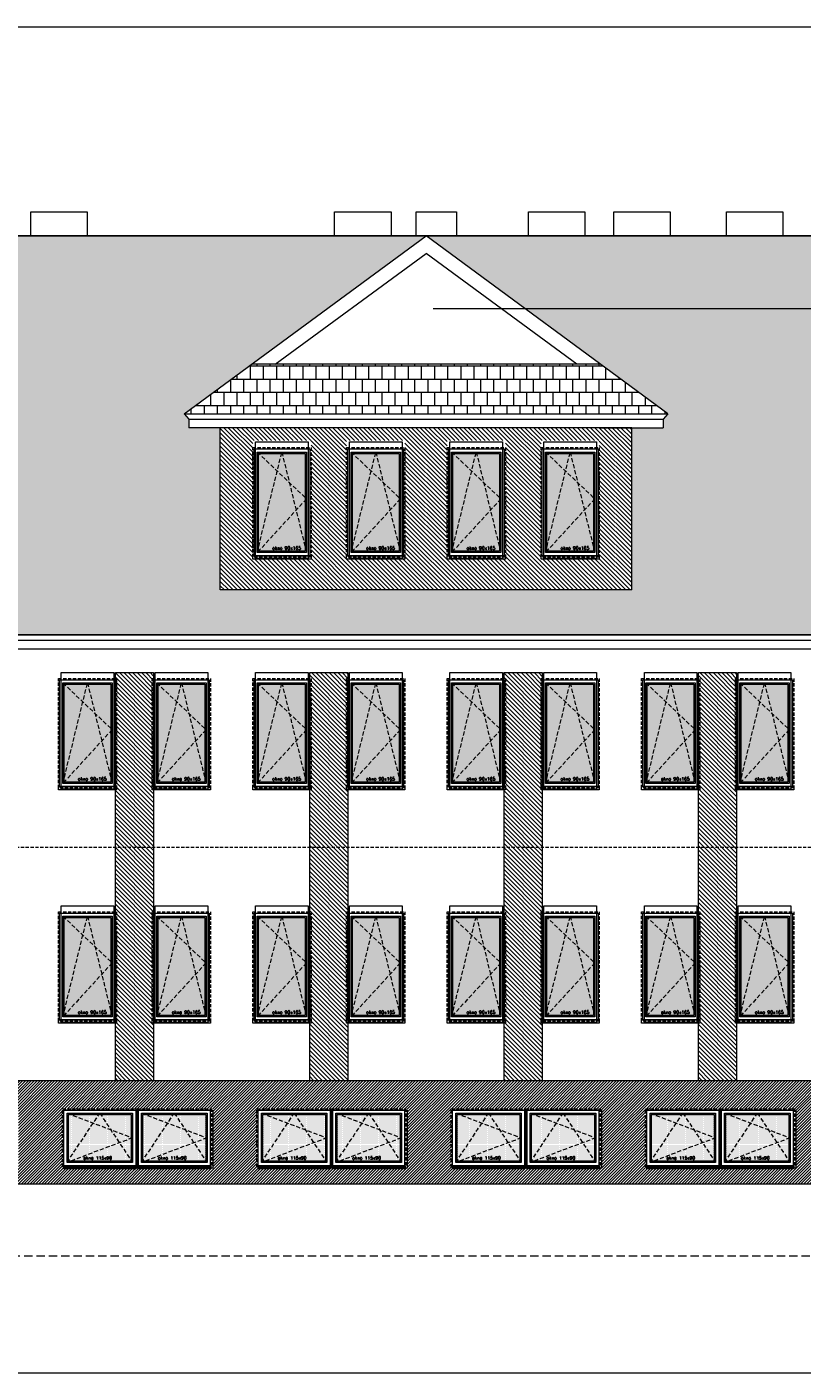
# Model space of a CAD drawing. Header units: millimetres. Extents: x -82287 to 177822, y -399756 to 0.
# Tile 22 of 228: x 58319 to 59516, y -241777 to -239700. Entities that reach past the tile are written whole.
import ezdxf
from ezdxf.enums import TextEntityAlignment as Align

# ---------------------------------------------------------------- set-up
doc = ezdxf.new("R2010")
doc.units = ezdxf.units.MM
doc.header["$MEASUREMENT"] = 0
for name, pattern in [('SUŁOSZOWA - PB 21 03$0$CACHE', [9.525, 6.35, -3.175]), ('SUŁOSZOWA - PB 21 03$0$CARKOVANA', [7.5, 5, -2.5]), ('SUŁOSZOWA - PB 21 03$0$HIDDEN', [9.525, 6.35, -3.175])]:
    doc.linetypes.add(name, pattern=pattern)
doc.layers.add('FL_XREF', color=252, linetype='Continuous')
for name, color, linetype, lineweight in [('SUŁOSZOWA - PB 21 03$0$! opisy okien elewacja', 251, 'Continuous', 0), ('SUŁOSZOWA - PB 21 03$0$!! 0_ Istn-okna', 251, 'Continuous', 0), ('SUŁOSZOWA - PB 21 03$0$!! 0_ Istn-sciany', 251, 'Continuous', 0), ('SUŁOSZOWA - PB 21 03$0$!! 0_ Istn-widok', 251, 'Continuous', 0), ('SUŁOSZOWA - PB 21 03$0$!! 0_ WIDOK ELEWACJA', 251, 'Continuous', 0), ('SUŁOSZOWA - PB 21 03$0$!! 0_Istn-cienka', 251, 'Continuous', 0), ('SUŁOSZOWA - PB 21 03$0$!! 0_Istn-drzwi', 251, 'Continuous', 0), ('SUŁOSZOWA - PB 21 03$0$!! 0_Opis_pom', 251, 'Continuous', 0), ('SUŁOSZOWA - PB 21 03$0$!! 1_ELEWACJA KOLOR', 251, 'Continuous', 0), ('SUŁOSZOWA - PB 21 03$0$!! 1_Hatch dach', 251, 'Continuous', 0), ('SUŁOSZOWA - PB 21 03$0$!! 1_OPIS POM NOWE', 251, 'Continuous', 0), ('SUŁOSZOWA - PB 21 03$0$!! 1_Wyburzenia', 251, 'SUŁOSZOWA - PB 21 03$0$CARKOVANA', 0), ('SUŁOSZOWA - PB 21 03$0$!! 2_ELEWACJA COKÓŁ', 251, 'Continuous', 0), ('SUŁOSZOWA - PB 21 03$0$!! 2_NOWE OKNA WIDOk - remont', 251, 'Continuous', 0), ('SUŁOSZOWA - PB 21 03$0$!! 2_TYNK OBRYS', 251, 'Continuous', 0), ('SUŁOSZOWA - PB 21 03$0$!!_1  OPISY ELEWACJE', 251, 'Continuous', 0)]:
    doc.layers.add(name, color=color, linetype=linetype, lineweight=lineweight)
doc.styles.add('SUŁOSZOWA - PB 21 03$0$ARIAL', font='tahoma.ttf')
doc.styles.add('SUŁOSZOWA - PB 21 03$0$TXT', font='simplex.shx')
pattern_1 = [(180, (0, 0), (-2e-15, -20.32), []), (270, (0, 0), (10.16, -20.32), [20.32, -20.32])]
pattern_2 = [(315, (0, 0), (3.367596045, 3.367596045), [])]

# ---------------------------------------------------------------- blocks, each defined once
blk = doc.blocks.new('SUŁOSZOWA - PB 21 03$0$okno 90x180')
at = {"layer": 'SUŁOSZOWA - PB 21 03$0$!! 1_Hatch dach', "true_color": 0x575757}
h = blk.add_hatch(dxfattribs=at)
h.set_pattern_fill('DOTS', color=251)
h.set_pattern_definition([(0, (-9632.3096, -11392.1331), (0.79375, 1.5875), [0, -1.5875])])
h.paths.add_polyline_path([(9, -20), (81, -20), (81, -171), (9, -171)])
at = {"layer": 'SUŁOSZOWA - PB 21 03$0$!! 0_ Istn-okna', "linetype": 'SUŁOSZOWA - PB 21 03$0$CARKOVANA', "lineweight": 5}
blk.add_lwpolyline([(0, -11), (90, -11), (90, -180), (0, -180)], close=True, dxfattribs=at)
at = {"layer": 'SUŁOSZOWA - PB 21 03$0$!! 0_ Istn-okna'}
for points in [[(2, -13), (88, -13), (88, -178), (2, -178)], [(7, -18), (83, -18), (83, -173), (7, -173)], [(9, -20), (81, -20), (81, -171), (9, -171)], [(0, -178), (90, -178), (90, -183), (0, -183)]]:
    blk.add_lwpolyline(points, close=True, dxfattribs=at)
at = {"layer": 'SUŁOSZOWA - PB 21 03$0$!! 1_Hatch dach', "color": 251, "linetype": 'SUŁOSZOWA - PB 21 03$0$CACHE', "true_color": 0x575757}
for points in [[(7, -173), (45, -18), (83, -173)], [(7, -18), (83, -90), (7, -173)]]:
    blk.add_lwpolyline(points, dxfattribs=at)
at = {"insert": (30.1, -163.6), "char_height": 5, "attachment_point": 1, "style": 'SUŁOSZOWA - PB 21 03$0$TXT'}
blk.add_mtext_dynamic_manual_height_columns('okno 90x165', width=52.63, gutter_width=75, heights=[0], dxfattribs=at)
blk = doc.blocks.new('SUŁOSZOWA - PB 21 03$0$okno 115x115')
at = {"layer": 'SUŁOSZOWA - PB 21 03$0$!! 1_Hatch dach', "true_color": 0x575757}
h = blk.add_hatch(dxfattribs=at)
h.set_pattern_fill('DOTS', color=251, angle=360)
h.set_pattern_definition([(360, (-21873.4686, 1906.5186), (0.79375, 1.5875), [0, -1.5875])])
h.paths.add_polyline_path([(-12257.2, 13266.7), (-12160.2, 13266.7), (-12160.2, 13194.7), (-12257.2, 13194.7)])
h = blk.add_hatch(dxfattribs=at)
h.set_pattern_fill('ANSI31', color=251, scale=0.2, angle=360)
h.set_pattern_definition([(45, (0, 0), (-0.449012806, 0.449012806), [])])
h.paths.add_polyline_path([(-12264.2, 13187.7), (-12153.2, 13187.7), (-12153.2, 13182.7), (-12264.2, 13182.7)])
at = {"layer": 'SUŁOSZOWA - PB 21 03$0$!! 0_ Istn-okna', "linetype": 'SUŁOSZOWA - PB 21 03$0$CARKOVANA', "lineweight": 5}
blk.add_lwpolyline([(-12266.2, 13275.7), (-12151.2, 13275.7), (-12151.2, 13185.7), (-12266.2, 13185.7)], close=True, dxfattribs=at)
at = {"layer": 'SUŁOSZOWA - PB 21 03$0$!! 0_ Istn-okna'}
for points in [[(-12264.2, 13273.7), (-12153.2, 13273.7), (-12153.2, 13187.7), (-12264.2, 13187.7)], [(-12259.2, 13268.7), (-12158.2, 13268.7), (-12158.2, 13192.7), (-12259.2, 13192.7)], [(-12257.2, 13266.7), (-12160.2, 13266.7), (-12160.2, 13194.7), (-12257.2, 13194.7)], [(-12264.2, 13187.7), (-12153.2, 13187.7), (-12153.2, 13182.7), (-12264.2, 13182.7)]]:
    blk.add_lwpolyline(points, close=True, dxfattribs=at)
at = {"layer": 'SUŁOSZOWA - PB 21 03$0$!! 1_Hatch dach', "color": 251, "linetype": 'SUŁOSZOWA - PB 21 03$0$CACHE', "true_color": 0x575757}
for points in [[(-12259.2, 13192.7), (-12208.7, 13268.7), (-12158.2, 13192.7)], [(-12259.2, 13268.7), (-12158.2, 13230.7), (-12259.2, 13192.7)]]:
    blk.add_lwpolyline(points, dxfattribs=at)
at = {"insert": (-12234.1, 13202.1), "char_height": 5, "attachment_point": 1, "style": 'SUŁOSZOWA - PB 21 03$0$TXT'}
blk.add_mtext_dynamic_manual_height_columns('okno 115x90', width=52.63, gutter_width=75, heights=[0], dxfattribs=at)
blk = doc.blocks.new('SUŁOSZOWA - PB 21 03')
at = {"layer": 'SUŁOSZOWA - PB 21 03$0$!! 1_ELEWACJA KOLOR'}
h = blk.add_hatch(dxfattribs=at)
h.set_pattern_fill('ANSI31', color=129, scale=1.5, angle=-90)
h.set_pattern_definition(pattern_2)
h.paths.add_polyline_path([(59190.56903, -240371.5708), (59142.06903, -240371.5708), (58555.56903, -240371.5708), (58555.56903, -240621.52607), (59190.56903, -240621.52607)])
h.paths.add_polyline_path([(58905.56903, -240574.15298), (58905.56903, -240569.15298), (58905.56903, -240391.15298), (58995.56903, -240391.15298), (58995.56903, -240571.15298), (58995.56903, -240574.15298)], flags=16)
h.paths.add_polyline_path([(58910.06903, -240573.15298), (58910.06903, -240569.15298), (58907.56903, -240569.15298), (58907.56903, -240393.15298), (58993.56903, -240393.15298), (58993.56903, -240569.15298), (58991.06903, -240569.15298), (58991.06903, -240573.15298)], flags=0)
h.paths.add_polyline_path([(58912.56903, -240564.15298), (58912.56903, -240398.15298), (58988.56903, -240398.15298), (58988.56903, -240564.15298)], flags=0)
h.paths.add_polyline_path([(58912.56903, -240564.15298), (58914.56903, -240555.41614), (58914.56903, -240400.33719), (58914.40035, -240400.15298), (58950.1112, -240400.15298), (58950.56903, -240398.15298), (58951.02686, -240400.15298), (58986.56903, -240400.15298), (58986.56903, -240478.96877), (58988.56903, -240481.15298), (58986.56903, -240483.33719), (58986.56903, -240562.15298), (58914.40035, -240562.15298)], flags=0)
h.paths.add_polyline_path([(58840.56903, -240574.15298), (58750.56903, -240574.15298), (58750.56903, -240569.15298), (58750.56903, -240391.15298), (58840.56903, -240391.15298), (58840.56903, -240571.15298)], flags=16)
h.paths.add_polyline_path([(58836.06903, -240573.15298), (58755.06903, -240573.15298), (58755.06903, -240569.15298), (58752.56903, -240569.15298), (58752.56903, -240393.15298), (58838.56903, -240393.15298), (58838.56903, -240569.15298), (58836.06903, -240569.15298)], flags=0)
h.paths.add_polyline_path([(58833.56903, -240564.15298), (58757.56903, -240564.15298), (58757.56903, -240398.15298), (58833.56903, -240398.15298)], flags=0)
h.paths.add_polyline_path([(58831.56903, -240562.15298), (58759.40035, -240562.15298), (58757.56903, -240564.15298), (58759.56903, -240555.41614), (58759.56903, -240400.33719), (58759.40035, -240400.15298), (58795.1112, -240400.15298), (58795.56903, -240398.15298), (58796.02686, -240400.15298), (58831.56903, -240400.15298), (58831.56903, -240478.96877), (58833.56903, -240481.15298), (58831.56903, -240483.33719)], flags=0)
h.paths.add_polyline_path([(59050.56903, -240574.15298), (59050.56903, -240569.15298), (59050.56903, -240391.15298), (59140.56903, -240391.15298), (59140.56903, -240571.15298), (59140.56903, -240574.15298)], flags=16)
h.paths.add_polyline_path([(59052.56903, -240569.15298), (59052.56903, -240393.15298), (59138.56903, -240393.15298), (59138.56903, -240569.15298), (59136.06903, -240569.15298), (59136.06903, -240573.15298), (59055.06903, -240573.15298), (59055.06903, -240569.15298)], flags=0)
h.paths.add_polyline_path([(59057.56903, -240564.15298), (59057.56903, -240398.15298), (59133.56903, -240398.15298), (59133.56903, -240564.15298)], flags=0)
h.paths.add_polyline_path([(59057.56903, -240564.15298), (59059.56903, -240555.41614), (59059.56903, -240400.33719), (59059.40035, -240400.15298), (59095.1112, -240400.15298), (59095.56903, -240398.15298), (59096.02686, -240400.15298), (59131.56903, -240400.15298), (59131.56903, -240478.96877), (59133.56903, -240481.15298), (59131.56903, -240483.33719), (59131.56903, -240562.15298), (59059.40035, -240562.15298)], flags=0)
h.paths.add_polyline_path([(58695.56903, -240574.15298), (58605.56903, -240574.15298), (58605.56903, -240569.15298), (58605.56903, -240391.15298), (58695.56903, -240391.15298), (58695.56903, -240571.15298)], flags=16)
h.paths.add_polyline_path([(58693.56903, -240569.15298), (58691.06903, -240569.15298), (58691.06903, -240573.15298), (58610.06903, -240573.15298), (58610.06903, -240569.15298), (58607.56903, -240569.15298), (58607.56903, -240393.15298), (58693.56903, -240393.15298)], flags=0)
h.paths.add_polyline_path([(58688.56903, -240564.15298), (58612.56903, -240564.15298), (58612.56903, -240398.15298), (58688.56903, -240398.15298)], flags=0)
h.paths.add_polyline_path([(58686.56903, -240562.15298), (58614.40035, -240562.15298), (58612.56903, -240564.15298), (58614.56903, -240555.41614), (58614.56903, -240400.33719), (58614.40035, -240400.15298), (58650.1112, -240400.15298), (58650.56903, -240398.15298), (58651.02686, -240400.15298), (58686.56903, -240400.15298), (58686.56903, -240478.96877), (58688.56903, -240481.15298), (58686.56903, -240483.33719)], flags=0)
h.paths.add_polyline_path([(58634.39678, -240560.99335), (58684.51583, -240560.99335), (58684.51583, -240553.49335), (58634.39678, -240553.49335)], flags=8)
h.paths.add_polyline_path([(58779.39678, -240560.99335), (58829.51583, -240560.99335), (58829.51583, -240553.49335), (58779.39678, -240553.49335)], flags=8)
h.paths.add_polyline_path([(58934.39678, -240560.99335), (58984.51583, -240560.99335), (58984.51583, -240553.49335), (58934.39678, -240553.49335)], flags=8)
h.paths.add_polyline_path([(59079.39678, -240560.99335), (59129.51583, -240560.99335), (59129.51583, -240553.49335), (59079.39678, -240553.49335)], flags=8)
h = blk.add_hatch(dxfattribs=at)
h.set_pattern_fill('ANSI31', color=129, scale=1.5, angle=-90)
h.set_pattern_definition(pattern_2)
h.paths.add_polyline_path([(58393.56903, -240749.35053), (58452.56903, -240749.35053), (58452.56903, -241379.35053), (58393.56903, -241379.35053)])
h = blk.add_hatch(dxfattribs=at)
h.set_pattern_fill('ANSI31', color=129, scale=1.5, angle=-90)
h.set_pattern_definition(pattern_2)
h.paths.add_polyline_path([(58693.56903, -240749.35053), (58752.56903, -240749.35053), (58752.56903, -241379.35053), (58693.56903, -241379.35053)])
h = blk.add_hatch(dxfattribs=at)
h.set_pattern_fill('ANSI31', color=129, scale=1.5, angle=-90)
h.set_pattern_definition(pattern_2)
h.paths.add_polyline_path([(58993.56903, -240749.35053), (59052.56903, -240749.35053), (59052.56903, -241379.35053), (58993.56903, -241379.35053)])
h = blk.add_hatch(dxfattribs=at)
h.set_pattern_fill('ANSI31', color=129, scale=1.5, angle=-90)
h.set_pattern_definition(pattern_2)
h.paths.add_polyline_path([(59293.56903, -240749.35053), (59352.56903, -240749.35053), (59352.56903, -241379.35053), (59293.56903, -241379.35053)])
at = {"layer": 'SUŁOSZOWA - PB 21 03$0$!! 1_Hatch dach', "true_color": 0x990000}
h = blk.add_hatch(dxfattribs=at)
h.set_pattern_fill('AR-B88', color=14, scale=0.1, angle=180)
h.set_pattern_definition(pattern_1)
h.paths.add_polyline_path([(58873.06903, -240075.35053), (55873.06903, -240075.35053), (56246.33593, -240349.80011), (56239.06903, -240358.05796), (56239.06903, -240371.5708), (56227.17773, -240371.5708), (56190.56903, -240371.5708), (56190.56903, -240621.52607), (55555.56903, -240621.52607), (55555.56903, -240371.5708), (55507.06903, -240371.5708), (55507.06903, -240358.05796), (55499.80212, -240349.80011), (55873.06903, -240075.35053), (54941.06903, -240075.35053), (54941.06903, -240691.16861), (56910.29832, -240691.16861), (57374.31903, -240282.83038), (57838.33974, -240691.16861), (59895.06903, -240691.16861), (59895.06903, -240075.35053), (58873.06903, -240075.35053), (59246.33593, -240349.80011), (59239.06903, -240358.05796), (59239.06903, -240371.5708), (59227.17773, -240371.5708), (59190.56903, -240371.5708), (59190.56903, -240621.52607), (58555.56903, -240621.52607), (58555.56903, -240371.5708), (58507.06903, -240371.5708), (58507.06903, -240358.05796), (58499.80212, -240349.80011)])
h.paths.add_polyline_path([(56496.06903, -240456.15298), (56496.06903, -240571.15298), (56421.06903, -240571.15298), (56421.06903, -240456.15298)], flags=16)
h.paths.add_polyline_path([(56489.06903, -240463.15298), (56489.06903, -240564.15298), (56428.06903, -240564.15298), (56428.06903, -240463.15298)], flags=0)
h.paths.add_polyline_path([(56487.06903, -240465.15298), (56487.06903, -240511.99724), (56489.06903, -240513.65298), (56487.06903, -240515.30872), (56487.06903, -240557.53003), (56488.46507, -240562.15298), (56430.48487, -240562.15298), (56428.06903, -240564.15298), (56430.06903, -240557.53003), (56430.06903, -240464.80872), (56430.48487, -240465.15298), (56457.96507, -240465.15298), (56458.56903, -240463.15298), (56459.17299, -240465.15298)], flags=0)
h.paths.add_polyline_path([(59495.06903, -240456.15298), (59570.06903, -240456.15298), (59570.06903, -240571.15298), (59495.06903, -240571.15298)], flags=16)
h.paths.add_polyline_path([(59502.06903, -240463.15298), (59563.06903, -240463.15298), (59563.06903, -240564.15298), (59502.06903, -240564.15298)], flags=0)
h.paths.add_polyline_path([(59504.06903, -240464.80872), (59504.48487, -240465.15298), (59531.96507, -240465.15298), (59532.56903, -240463.15298), (59533.17299, -240465.15298), (59561.06903, -240465.15298), (59561.06903, -240511.99724), (59563.06903, -240513.65298), (59561.06903, -240515.30872), (59561.06903, -240557.53003), (59562.46507, -240562.15298), (59504.48487, -240562.15298), (59502.06903, -240564.15298), (59504.06903, -240557.53003)], flags=0)
h.paths.add_polyline_path([(55345.06903, -240456.15298), (55345.06903, -240571.15298), (55270.06903, -240571.15298), (55270.06903, -240456.15298)], flags=16)
h.paths.add_polyline_path([(55338.06903, -240463.15298), (55338.06903, -240564.15298), (55277.06903, -240564.15298), (55277.06903, -240463.15298)], flags=0)
h.paths.add_polyline_path([(55336.06903, -240465.15298), (55336.06903, -240511.99724), (55338.06903, -240513.65298), (55336.06903, -240515.30872), (55336.06903, -240557.53003), (55337.46507, -240562.15298), (55279.48487, -240562.15298), (55277.06903, -240564.15298), (55279.06903, -240557.53003), (55279.06903, -240464.80872), (55279.48487, -240465.15298), (55306.96507, -240465.15298), (55307.56903, -240463.15298), (55308.17299, -240465.15298)], flags=0)
h.paths.add_polyline_path([(55298.89678, -240560.99335), (55349.01583, -240560.99335), (55349.01583, -240553.49335), (55298.89678, -240553.49335)], flags=24)
h.paths.add_polyline_path([(56449.89678, -240560.99335), (56500.01583, -240560.99335), (56500.01583, -240553.49335), (56449.89678, -240553.49335)], flags=24)
h.paths.add_polyline_path([(59523.89678, -240560.99335), (59574.01583, -240560.99335), (59574.01583, -240553.49335), (59523.89678, -240553.49335)], flags=24)
h = blk.add_hatch(dxfattribs=at)
h.set_pattern_fill('AR-B88', color=14, scale=0.1, angle=180)
h.set_pattern_definition(pattern_1)
h.paths.add_polyline_path([(59142.56989, -240273.50472), (58603.56816, -240273.50472), (58499.80212, -240349.80011), (59246.33593, -240349.80011)])
at = {"layer": 'SUŁOSZOWA - PB 21 03$0$!! 2_ELEWACJA COKÓŁ'}
h = blk.add_hatch(dxfattribs=at)
h.set_pattern_fill('ANSI31', color=250)
h.set_pattern_definition([(45, (-4038.4983, -39195.6034), (-2.24506403, 2.24506403), [])])
h.paths.add_polyline_path([(59805.06903, -241379.35053), (58005.06903, -241379.35053), (58005.06903, -241538.93262), (59805.06903, -241538.93262)])
h.paths.add_polyline_path([(59212.06903, -241422.35053), (59327.06903, -241422.35053), (59444.06903, -241422.35053), (59444.06903, -241514.35053), (59212.06903, -241514.35053)], flags=16)
h.paths.add_polyline_path([(59214.06903, -241424.35053), (59325.06903, -241424.35053), (59325.06903, -241510.35053), (59214.06903, -241510.35053)], flags=0)
h.paths.add_polyline_path([(59219.06903, -241429.35053), (59320.06903, -241429.35053), (59320.06903, -241505.35053), (59219.06903, -241505.35053)], flags=0)
h.paths.add_polyline_path([(59224.38482, -241431.35053), (59268.24008, -241431.35053), (59269.56903, -241429.35053), (59270.89798, -241431.35053), (59318.06903, -241431.35053), (59318.06903, -241466.59806), (59320.06903, -241467.35053), (59318.06903, -241468.10301), (59318.06903, -241502.34063), (59318.74008, -241503.35053), (59224.38482, -241503.35053), (59219.06903, -241505.35053), (59221.06903, -241502.34063), (59221.06903, -241430.10301)], flags=0)
h.paths.add_polyline_path([(59144.06903, -241514.35053), (58912.06903, -241514.35053), (58912.06903, -241422.35053), (59027.06903, -241422.35053), (59144.06903, -241422.35053)], flags=16)
h.paths.add_polyline_path([(59140.06903, -241424.35053), (59140.06903, -241510.35053), (59029.06903, -241510.35053), (59029.06903, -241424.35053)], flags=0)
h.paths.add_polyline_path([(59135.06903, -241429.35053), (59135.06903, -241505.35053), (59034.06903, -241505.35053), (59034.06903, -241429.35053)], flags=0)
h.paths.add_polyline_path([(59133.06903, -241431.35053), (59133.06903, -241466.59806), (59135.06903, -241467.35053), (59133.06903, -241468.10301), (59133.06903, -241502.34063), (59133.74008, -241503.35053), (59039.38482, -241503.35053), (59034.06903, -241505.35053), (59036.06903, -241502.34063), (59036.06903, -241430.10301), (59039.38482, -241431.35053), (59083.24008, -241431.35053), (59084.56903, -241429.35053), (59085.89798, -241431.35053)], flags=0)
h.paths.add_polyline_path([(59329.06903, -241424.35053), (59440.06903, -241424.35053), (59440.06903, -241510.35053), (59329.06903, -241510.35053)], flags=0)
h.paths.add_polyline_path([(59334.06903, -241429.35053), (59435.06903, -241429.35053), (59435.06903, -241505.35053), (59334.06903, -241505.35053)], flags=0)
h.paths.add_polyline_path([(59339.38482, -241431.35053), (59383.24008, -241431.35053), (59384.56903, -241429.35053), (59385.89798, -241431.35053), (59433.06903, -241431.35053), (59433.06903, -241466.59806), (59435.06903, -241467.35053), (59433.06903, -241468.10301), (59433.06903, -241502.34063), (59433.74008, -241503.35053), (59339.38482, -241503.35053), (59334.06903, -241505.35053), (59336.06903, -241502.34063), (59336.06903, -241430.10301)], flags=0)
h.paths.add_polyline_path([(59025.06903, -241424.35053), (59025.06903, -241510.35053), (58914.06903, -241510.35053), (58914.06903, -241424.35053)], flags=0)
h.paths.add_polyline_path([(59020.06903, -241429.35053), (59020.06903, -241505.35053), (58919.06903, -241505.35053), (58919.06903, -241429.35053)], flags=0)
h.paths.add_polyline_path([(59018.06903, -241431.35053), (59018.06903, -241466.59806), (59020.06903, -241467.35053), (59018.06903, -241468.10301), (59018.06903, -241502.34063), (59018.74008, -241503.35053), (58924.38482, -241503.35053), (58919.06903, -241505.35053), (58921.06903, -241502.34063), (58921.06903, -241430.10301), (58924.38482, -241431.35053), (58968.24008, -241431.35053), (58969.56903, -241429.35053), (58970.89798, -241431.35053)], flags=0)
h.paths.add_polyline_path([(59512.06903, -241422.35053), (59627.06903, -241422.35053), (59744.06903, -241422.35053), (59744.06903, -241514.35053), (59512.06903, -241514.35053)], flags=16)
h.paths.add_polyline_path([(59514.06903, -241424.35053), (59625.06903, -241424.35053), (59625.06903, -241510.35053), (59514.06903, -241510.35053)], flags=0)
h.paths.add_polyline_path([(59519.06903, -241429.35053), (59620.06903, -241429.35053), (59620.06903, -241505.35053), (59519.06903, -241505.35053)], flags=0)
h.paths.add_polyline_path([(59521.06903, -241430.10301), (59524.38482, -241431.35053), (59568.24008, -241431.35053), (59569.56903, -241429.35053), (59570.89798, -241431.35053), (59618.06903, -241431.35053), (59618.06903, -241466.59806), (59620.06903, -241467.35053), (59618.06903, -241468.10301), (59618.06903, -241502.34063), (59618.74008, -241503.35053), (59524.38482, -241503.35053), (59519.06903, -241505.35053), (59521.06903, -241502.34063)], flags=0)
h.paths.add_polyline_path([(58844.06903, -241514.35053), (58612.06903, -241514.35053), (58612.06903, -241422.35053), (58727.06903, -241422.35053), (58844.06903, -241422.35053)], flags=16)
h.paths.add_polyline_path([(58840.06903, -241424.35053), (58840.06903, -241510.35053), (58729.06903, -241510.35053), (58729.06903, -241424.35053)], flags=0)
h.paths.add_polyline_path([(58835.06903, -241429.35053), (58835.06903, -241505.35053), (58734.06903, -241505.35053), (58734.06903, -241429.35053)], flags=0)
h.paths.add_polyline_path([(58833.06903, -241431.35053), (58833.06903, -241466.59806), (58835.06903, -241467.35053), (58833.06903, -241468.10301), (58833.06903, -241502.34063), (58833.74008, -241503.35053), (58739.38482, -241503.35053), (58734.06903, -241505.35053), (58736.06903, -241502.34063), (58736.06903, -241430.10301), (58739.38482, -241431.35053), (58783.24008, -241431.35053), (58784.56903, -241429.35053), (58785.89798, -241431.35053)], flags=0)
h.paths.add_polyline_path([(59629.06903, -241424.35053), (59740.06903, -241424.35053), (59740.06903, -241510.35053), (59629.06903, -241510.35053)], flags=0)
h.paths.add_polyline_path([(59634.06903, -241429.35053), (59735.06903, -241429.35053), (59735.06903, -241505.35053), (59634.06903, -241505.35053)], flags=0)
h.paths.add_polyline_path([(59636.06903, -241430.10301), (59639.38482, -241431.35053), (59683.24008, -241431.35053), (59684.56903, -241429.35053), (59685.89798, -241431.35053), (59733.06903, -241431.35053), (59733.06903, -241466.59806), (59735.06903, -241467.35053), (59733.06903, -241468.10301), (59733.06903, -241502.34063), (59733.74008, -241503.35053), (59639.38482, -241503.35053), (59634.06903, -241505.35053), (59636.06903, -241502.34063)], flags=0)
h.paths.add_polyline_path([(58725.06903, -241424.35053), (58725.06903, -241510.35053), (58614.06903, -241510.35053), (58614.06903, -241424.35053)], flags=0)
h.paths.add_polyline_path([(58720.06903, -241429.35053), (58720.06903, -241505.35053), (58619.06903, -241505.35053), (58619.06903, -241429.35053)], flags=0)
h.paths.add_polyline_path([(58718.06903, -241431.35053), (58718.06903, -241466.59806), (58720.06903, -241467.35053), (58718.06903, -241468.10301), (58718.06903, -241502.34063), (58718.74008, -241503.35053), (58624.38482, -241503.35053), (58619.06903, -241505.35053), (58621.06903, -241502.34063), (58621.06903, -241430.10301), (58624.38482, -241431.35053), (58668.24008, -241431.35053), (58669.56903, -241429.35053), (58670.89798, -241431.35053)], flags=0)
h.paths.add_polyline_path([(58544.06903, -241514.35053), (58312.06903, -241514.35053), (58312.06903, -241422.35053), (58427.06903, -241422.35053), (58544.06903, -241422.35053)], flags=16)
h.paths.add_polyline_path([(58540.06903, -241424.35053), (58540.06903, -241510.35053), (58429.06903, -241510.35053), (58429.06903, -241424.35053)], flags=0)
h.paths.add_polyline_path([(58535.06903, -241429.35053), (58535.06903, -241505.35053), (58434.06903, -241505.35053), (58434.06903, -241429.35053)], flags=0)
h.paths.add_polyline_path([(58533.06903, -241431.35053), (58533.06903, -241466.59806), (58535.06903, -241467.35053), (58533.06903, -241468.10301), (58533.06903, -241502.34063), (58533.74008, -241503.35053), (58439.38482, -241503.35053), (58434.06903, -241505.35053), (58436.06903, -241502.34063), (58436.06903, -241430.10301), (58439.38482, -241431.35053), (58483.24008, -241431.35053), (58484.56903, -241429.35053), (58485.89798, -241431.35053)], flags=0)
h.paths.add_polyline_path([(58425.06903, -241424.35053), (58425.06903, -241510.35053), (58314.06903, -241510.35053), (58314.06903, -241424.35053)], flags=0)
h.paths.add_polyline_path([(58420.06903, -241429.35053), (58420.06903, -241505.35053), (58319.06903, -241505.35053), (58319.06903, -241429.35053)], flags=0)
h.paths.add_polyline_path([(58420.06903, -241467.35053), (58418.06903, -241468.10301), (58418.06903, -241502.34063), (58418.74008, -241503.35053), (58324.38482, -241503.35053), (58319.06903, -241505.35053), (58321.06903, -241502.34063), (58321.06903, -241430.10301), (58324.38482, -241431.35053), (58368.24008, -241431.35053), (58369.56903, -241429.35053), (58370.89798, -241431.35053), (58418.06903, -241431.35053), (58418.06903, -241466.59806)], flags=0)
h.paths.add_polyline_path([(58244.06903, -241514.35053), (58012.06903, -241514.35053), (58012.06903, -241422.35053), (58127.06903, -241422.35053), (58244.06903, -241422.35053)], flags=16)
h.paths.add_polyline_path([(58240.06903, -241424.35053), (58240.06903, -241510.35053), (58129.06903, -241510.35053), (58129.06903, -241424.35053)], flags=0)
h.paths.add_polyline_path([(58235.06903, -241429.35053), (58235.06903, -241505.35053), (58134.06903, -241505.35053), (58134.06903, -241429.35053)], flags=0)
h.paths.add_polyline_path([(58235.06903, -241467.35053), (58233.06903, -241468.10301), (58233.06903, -241502.34063), (58233.74008, -241503.35053), (58139.38482, -241503.35053), (58134.06903, -241505.35053), (58136.06903, -241502.34063), (58136.06903, -241430.10301), (58139.38482, -241431.35053), (58183.24008, -241431.35053), (58184.56903, -241429.35053), (58185.89798, -241431.35053), (58233.06903, -241431.35053), (58233.06903, -241466.59806)], flags=0)
h.paths.add_polyline_path([(58125.06903, -241424.35053), (58125.06903, -241510.35053), (58014.06903, -241510.35053), (58014.06903, -241424.35053)], flags=0)
h.paths.add_polyline_path([(58120.06903, -241429.35053), (58120.06903, -241505.35053), (58019.06903, -241505.35053), (58019.06903, -241429.35053)], flags=0)
h.paths.add_polyline_path([(58120.06903, -241467.35053), (58118.06903, -241468.10301), (58118.06903, -241502.34063), (58118.74008, -241503.35053), (58024.38482, -241503.35053), (58019.06903, -241505.35053), (58021.06903, -241502.34063), (58021.06903, -241430.10301), (58024.38482, -241431.35053), (58068.24008, -241431.35053), (58069.56903, -241429.35053), (58070.89798, -241431.35053), (58118.06903, -241431.35053), (58118.06903, -241466.59806)], flags=0)
h.paths.add_polyline_path([(59657.89678, -241502.1909), (59707.06345, -241502.1909), (59707.06345, -241494.6909), (59657.89678, -241494.6909)], flags=8)
h.paths.add_polyline_path([(59542.89678, -241502.1909), (59592.06345, -241502.1909), (59592.06345, -241494.6909), (59542.89678, -241494.6909)], flags=8)
h.paths.add_polyline_path([(59357.89678, -241502.1909), (59407.06345, -241502.1909), (59407.06345, -241494.6909), (59357.89678, -241494.6909)], flags=8)
h.paths.add_polyline_path([(59242.89678, -241502.1909), (59292.06345, -241502.1909), (59292.06345, -241494.6909), (59242.89678, -241494.6909)], flags=8)
h.paths.add_polyline_path([(59057.89678, -241502.1909), (59107.06345, -241502.1909), (59107.06345, -241494.6909), (59057.89678, -241494.6909)], flags=8)
h.paths.add_polyline_path([(58942.89678, -241502.1909), (58992.06345, -241502.1909), (58992.06345, -241494.6909), (58942.89678, -241494.6909)], flags=8)
h.paths.add_polyline_path([(58757.89678, -241502.1909), (58807.06345, -241502.1909), (58807.06345, -241494.6909), (58757.89678, -241494.6909)], flags=8)
h.paths.add_polyline_path([(58642.89678, -241502.1909), (58692.06345, -241502.1909), (58692.06345, -241494.6909), (58642.89678, -241494.6909)], flags=8)
h.paths.add_polyline_path([(58457.89678, -241502.1909), (58507.06345, -241502.1909), (58507.06345, -241494.6909), (58457.89678, -241494.6909)], flags=8)
h.paths.add_polyline_path([(58342.89678, -241502.1909), (58392.06345, -241502.1909), (58392.06345, -241494.6909), (58342.89678, -241494.6909)], flags=8)
h.paths.add_polyline_path([(58157.89678, -241502.1909), (58207.06345, -241502.1909), (58207.06345, -241494.6909), (58157.89678, -241494.6909)], flags=8)
h.paths.add_polyline_path([(58042.89678, -241502.1909), (58092.06345, -241502.1909), (58092.06345, -241494.6909), (58042.89678, -241494.6909)], flags=8)
at = {"layer": 'SUŁOSZOWA - PB 21 03$0$! opisy okien elewacja'}
blk.add_lwpolyline([(53420.42771, -239752.90582), (60543.65378, -239752.90582), (60543.65378, -241830.32956), (53420.42771, -241830.32956)], close=True, dxfattribs=at)
for points in [[(58555.56903, -240621.52607), (58555.56903, -240371.5708)], [(59190.56903, -240621.52607), (59190.56903, -240371.5708)]]:
    blk.add_lwpolyline(points, dxfattribs=at)
at = {"layer": 'SUŁOSZOWA - PB 21 03$0$!! 0_ Istn-sciany'}
blk.add_lwpolyline([(59954.93486, -241538.93262), (58000.06903, -241538.93262)], dxfattribs=at)
at = {"layer": 'SUŁOSZOWA - PB 21 03$0$!! 0_ Istn-widok'}
blk.add_lwpolyline([(57838.33974, -240691.16861), (59895.06903, -240691.16861)], dxfattribs=at)
at = {"layer": 'SUŁOSZOWA - PB 21 03$0$!! 0_ WIDOK ELEWACJA'}
for points in [[(58263.06903, -240038.35053), (58350.06903, -240038.35053), (58350.06903, -240075.35053), (58263.06903, -240075.35053)], [(58732.06903, -240038.35053), (58819.06903, -240038.35053), (58819.06903, -240075.35053), (58732.06903, -240075.35053)], [(58858.06903, -240038.35053), (58920.06903, -240038.35053), (58920.06903, -240075.35053), (58858.06903, -240075.35053)], [(59031.06903, -240038.35053), (59118.06903, -240038.35053), (59118.06903, -240075.35053), (59031.06903, -240075.35053)], [(59163.06903, -240038.35053), (59250.06903, -240038.35053), (59250.06903, -240075.35053), (59163.06903, -240075.35053)], [(59337.06903, -240038.35053), (59424.06903, -240038.35053), (59424.06903, -240075.35053), (59337.06903, -240075.35053)], [(54941.06903, -240691.16861), (54941.06903, -240075.35053), (59895.06903, -240075.35053), (59895.06903, -240691.16861), (57838.33974, -240691.16861), (57374.31903, -240282.83038), (56910.29832, -240691.16861)], [(58610.06903, -240393.15298), (58691.06903, -240393.15298), (58691.06903, -240573.15298), (58610.06903, -240573.15298)], [(58755.06903, -240393.15298), (58836.06903, -240393.15298), (58836.06903, -240573.15298), (58755.06903, -240573.15298)], [(58910.06903, -240393.15298), (58991.06903, -240393.15298), (58991.06903, -240573.15298), (58910.06903, -240573.15298)], [(59055.06903, -240393.15298), (59136.06903, -240393.15298), (59136.06903, -240573.15298), (59055.06903, -240573.15298)], [(58310.06903, -240749.35053), (58391.06903, -240749.35053), (58391.06903, -240929.35053), (58310.06903, -240929.35053)], [(58455.06903, -240749.35053), (58536.06903, -240749.35053), (58536.06903, -240929.35053), (58455.06903, -240929.35053)], [(58455.06903, -240749.35053), (58536.06903, -240749.35053), (58536.06903, -240929.35053), (58455.06903, -240929.35053)], [(58610.06903, -240749.35053), (58691.06903, -240749.35053), (58691.06903, -240929.35053), (58610.06903, -240929.35053)], [(58755.06903, -240749.35053), (58836.06903, -240749.35053), (58836.06903, -240929.35053), (58755.06903, -240929.35053)], [(58910.06903, -240749.35053), (58991.06903, -240749.35053), (58991.06903, -240929.35053), (58910.06903, -240929.35053)], [(59055.06903, -240749.35053), (59136.06903, -240749.35053), (59136.06903, -240929.35053), (59055.06903, -240929.35053)], [(59210.06903, -240749.35053), (59291.06903, -240749.35053), (59291.06903, -240929.35053), (59210.06903, -240929.35053)], [(59355.06903, -240749.35053), (59436.06903, -240749.35053), (59436.06903, -240929.35053), (59355.06903, -240929.35053)], [(58310.06903, -241109.35053), (58391.06903, -241109.35053), (58391.06903, -241289.35053), (58310.06903, -241289.35053)], [(58455.06903, -241109.35053), (58536.06903, -241109.35053), (58536.06903, -241289.35053), (58455.06903, -241289.35053)], [(58455.06903, -241109.35053), (58536.06903, -241109.35053), (58536.06903, -241289.35053), (58455.06903, -241289.35053)], [(58610.06903, -241109.35053), (58691.06903, -241109.35053), (58691.06903, -241289.35053), (58610.06903, -241289.35053)], [(58755.06903, -241109.35053), (58836.06903, -241109.35053), (58836.06903, -241289.35053), (58755.06903, -241289.35053)], [(58910.06903, -241109.35053), (58991.06903, -241109.35053), (58991.06903, -241289.35053), (58910.06903, -241289.35053)], [(59055.06903, -241109.35053), (59136.06903, -241109.35053), (59136.06903, -241289.35053), (59055.06903, -241289.35053)], [(59210.06903, -241109.35053), (59291.06903, -241109.35053), (59291.06903, -241289.35053), (59210.06903, -241289.35053)], [(59355.06903, -241109.35053), (59436.06903, -241109.35053), (59436.06903, -241289.35053), (59355.06903, -241289.35053)], [(58544.06903, -241424.35053), (58544.06903, -241514.35053), (58314.06903, -241514.35053), (58314.06903, -241424.35053)], [(58844.06903, -241424.35053), (58844.06903, -241514.35053), (58614.06903, -241514.35053), (58614.06903, -241424.35053)], [(59144.06903, -241424.35053), (59144.06903, -241514.35053), (58914.06903, -241514.35053), (58914.06903, -241424.35053)], [(59444.06903, -241424.35053), (59444.06903, -241514.35053), (59214.06903, -241514.35053), (59214.06903, -241424.35053)]]:
    blk.add_lwpolyline(points, close=True, dxfattribs=at)
for points in [[(59895.06903, -240075.35053), (53582.06903, -240075.35053)], [(58499.80212, -240349.80011), (58873.06903, -240075.35053)], [(59246.33593, -240349.80011), (58873.06903, -240075.35053)], [(58640.44444, -240273.50472), (58873.06903, -240102.46432)], [(59105.69362, -240273.50472), (58873.06903, -240102.46432)], [(59142.56989, -240273.50472), (58603.56816, -240273.50472)], [(58499.80212, -240349.80011), (58507.06903, -240358.05796)], [(58499.80212, -240349.80011), (58507.06903, -240358.05796)], [(58499.80212, -240349.80011), (59246.33593, -240349.80011)], [(59246.33593, -240349.80011), (59239.06903, -240358.05796)], [(59246.33593, -240349.80011), (59239.06903, -240358.05796)], [(58507.06903, -240358.05796), (58507.06903, -240371.5708)], [(58507.06903, -240358.05796), (58507.06903, -240371.5708)], [(58507.06903, -240358.05796), (59239.06903, -240358.05796)], [(58604.06903, -240371.5708), (58507.06903, -240371.5708)], [(58518.96033, -240371.5708), (58507.06903, -240371.5708)], [(58604.06903, -240371.5708), (58507.06903, -240371.5708)], [(58518.96033, -240371.5708), (58507.06903, -240371.5708)], [(59190.56903, -240371.5708), (58555.56903, -240371.5708)], [(59142.06903, -240371.5708), (59239.06903, -240371.5708)], [(59190.56903, -240371.5708), (59239.06903, -240371.5708)], [(59227.17773, -240371.5708), (59239.06903, -240371.5708)], [(59227.17773, -240371.5708), (59239.06903, -240371.5708)], [(59239.06903, -240358.05796), (59239.06903, -240371.5708)], [(59239.06903, -240358.05796), (59239.06903, -240371.5708)], [(59190.56903, -240621.52607), (58555.56903, -240621.52607)], [(57847.72366, -240699.42645), (59895.06903, -240699.42645)], [(59895.06903, -240712.9393), (57864.81404, -240712.9393)], [(59810.06903, -241379.35053), (58000.06903, -241379.35053)]]:
    blk.add_lwpolyline(points, dxfattribs=at)
at = {"layer": 'SUŁOSZOWA - PB 21 03$0$!! 0_Istn-cienka', "linetype": 'SUŁOSZOWA - PB 21 03$0$HIDDEN', "ltscale": 2}
blk.add_lwpolyline([(58005.06903, -241649.35053), (59805.06903, -241649.35053)], dxfattribs=at)
at = {"layer": 'SUŁOSZOWA - PB 21 03$0$!! 0_Istn-drzwi'}
blk.add_lwpolyline([(53582.06903, -240075.35053), (59895.06903, -240075.35053)], dxfattribs=at)
at = {"layer": 'SUŁOSZOWA - PB 21 03$0$!! 1_Wyburzenia'}
blk.add_lwpolyline([(59805.06903, -241019.35053), (58000.06903, -241019.35053)], dxfattribs=at)
at = {"layer": 'SUŁOSZOWA - PB 21 03$0$!! 2_TYNK OBRYS'}
for points in [[(58393.56903, -240749.35053), (58452.56903, -240749.35053), (58452.56903, -241379.35053), (58393.56903, -241379.35053)], [(58693.56903, -240749.35053), (58752.56903, -240749.35053), (58752.56903, -241379.35053), (58693.56903, -241379.35053)], [(58993.56903, -240749.35053), (59052.56903, -240749.35053), (59052.56903, -241379.35053), (58993.56903, -241379.35053)], [(59293.56903, -240749.35053), (59352.56903, -240749.35053), (59352.56903, -241379.35053), (59293.56903, -241379.35053)]]:
    blk.add_lwpolyline(points, close=True, dxfattribs=at)
at = {"layer": 'SUŁOSZOWA - PB 21 03$0$!!_1  OPISY ELEWACJE'}
blk.add_lwpolyline([(59917.26792, -240187.73487), (58884.05172, -240187.73487)], dxfattribs=at)
at = {"layer": 'SUŁOSZOWA - PB 21 03$0$!! 2_NOWE OKNA WIDOk - remont'}
for name, p in [('SUŁOSZOWA - PB 21 03$0$okno 90x180', (58605.56903, -240391.15298)), ('SUŁOSZOWA - PB 21 03$0$okno 90x180', (58750.56903, -240391.15298)), ('SUŁOSZOWA - PB 21 03$0$okno 90x180', (58905.56903, -240391.15298)), ('SUŁOSZOWA - PB 21 03$0$okno 90x180', (59050.56903, -240391.15298)), ('SUŁOSZOWA - PB 21 03$0$okno 90x180', (58305.56903, -240747.35053)), ('SUŁOSZOWA - PB 21 03$0$okno 90x180', (58450.56903, -240747.35053)), ('SUŁOSZOWA - PB 21 03$0$okno 90x180', (58605.56903, -240747.35053)), ('SUŁOSZOWA - PB 21 03$0$okno 90x180', (58750.56903, -240747.35053)), ('SUŁOSZOWA - PB 21 03$0$okno 90x180', (58905.56903, -240747.35053)), ('SUŁOSZOWA - PB 21 03$0$okno 90x180', (59050.56903, -240747.35053)), ('SUŁOSZOWA - PB 21 03$0$okno 90x180', (59205.56903, -240747.35053)), ('SUŁOSZOWA - PB 21 03$0$okno 90x180', (59350.56903, -240747.35053)), ('SUŁOSZOWA - PB 21 03$0$okno 90x180', (58305.56903, -241107.35053)), ('SUŁOSZOWA - PB 21 03$0$okno 90x180', (58450.56903, -241107.35053)), ('SUŁOSZOWA - PB 21 03$0$okno 90x180', (58605.56903, -241107.35053)), ('SUŁOSZOWA - PB 21 03$0$okno 90x180', (58750.56903, -241107.35053)), ('SUŁOSZOWA - PB 21 03$0$okno 90x180', (58905.56903, -241107.35053)), ('SUŁOSZOWA - PB 21 03$0$okno 90x180', (59050.56903, -241107.35053)), ('SUŁOSZOWA - PB 21 03$0$okno 90x180', (59205.56903, -241107.35053)), ('SUŁOSZOWA - PB 21 03$0$okno 90x180', (59350.56903, -241107.35053)), ('SUŁOSZOWA - PB 21 03$0$okno 115x115', (70578.22804, -254698.00231)), ('SUŁOSZOWA - PB 21 03$0$okno 115x115', (70693.22804, -254698.00231)), ('SUŁOSZOWA - PB 21 03$0$okno 115x115', (70878.22804, -254698.00231)), ('SUŁOSZOWA - PB 21 03$0$okno 115x115', (70993.22804, -254698.00231)), ('SUŁOSZOWA - PB 21 03$0$okno 115x115', (71178.22804, -254698.00231)), ('SUŁOSZOWA - PB 21 03$0$okno 115x115', (71293.22804, -254698.00231)), ('SUŁOSZOWA - PB 21 03$0$okno 115x115', (71478.22804, -254698.00231)), ('SUŁOSZOWA - PB 21 03$0$okno 115x115', (71593.22804, -254698.00231))]:
    blk.add_blockref(name, p, dxfattribs=at)
at = {"layer": 'SUŁOSZOWA - PB 21 03$0$!! 0_Opis_pom', "ltscale": 0.7, "style": 'SUŁOSZOWA - PB 21 03$0$ARIAL'}
for tag, p in [('B0,19', (52679.2094, -194257.55204)), ('B2,14', (73874.0461, -194402.0887)), ('B1,21', (60405.50261, -194427.18207)), ('B2,12', (73342.49259, -194413.89249)), ('A1,16', (59129.54925, -194448.08429)), ('B1/17', (59524.53699, -194450.37428)), ('B1,19', (59914.81903, -194448.15658)), ('1,23', (61575.22173, -194450.37428)), ('B2,11', (73069.01144, -194438.89383)), ('B2,16', (75195.07765, -194441.83446)), ('B0,15', (51514.15008, -194461.8073)), ('A1,1', (58808.06672, -194460.94161)), ('1,22', (60947.33929, -194456.1144)), ('B2,17', (75506.7465, -194471.3759)), ('B2,19.1', (76701.67035, -194466.03695)), ('B3,7', (87459.81312, -194465.07097)), ('B3,3', (88235.73906, -194465.79732)), ('B0,18', (52071.43815, -194478.40179)), ('B1,18', (59715.51745, -194473.87108)), ('B1,20', (60198.53687, -194490.17374)), ('B2,10', (72728.63362, -194489.37283)), ('B2,15', (74566.38885, -194487.81114)), ('B3,6', (86826.65132, -194483.15512)), ('B3,8', (90006.66539, -194478.47972)), ('A0,6', (49094.40602, -194505.72387)), ('A1,6', (58565.96262, -194514.50753)), ('A2,5', (72452.45009, -194505.90583)), ('B2,13', (73649.91716, -194500.01242)), ('A0,5', (49399.71914, -194533.19455)), ('A0,4', (49692.81919, -194517.93289)), ('A0,3', (49906.53818, -194524.03766)), ('B0,20', (53125.45224, -194527.8835)), ('B0,21', (53847.26622, -194535.08002)), ('B0,22', (54187.56644, -194519.04308)), ('B1,1', (61908.24378, -194515.48656)), ('B1,3', (62229.35503, -194604.49851)), ('B2,18', (75922.43604, -194612.23635)), ('B2,19', (77152.69039, -194617.53776)), ('A3,4', (85509.27934, -194642.47136)), ('B0,24B', (54824.42896, -194684.26784)), ('B1,4', (63476.45184, -194691.11207)), ('B0,13', (50367.63944, -194706.5583)), ('B0,16', (51457.40872, -194704.43091)), ('B0,17', (51897.58569, -194706.77195)), ('A2,4', (71695.75649, -194707.44268)), ('B0,23', (54542.05776, -194742.93939)), ('A1,5', (58149.22649, -194724.80163)), ('A2.1', (72371.45884, -194731.56251)), ('A1,2', (58744.42262, -194746.622)), ('B1,2D', (60756.29674, -194750.92727)), ('A1,15', (59129.54925, -194780.73348)), ('B0,14', (50962.60809, -194789.06568)), ('B1,4', (63483.03852, -194791.04365)), ('A3.1', (86079.08704, -194786.62422)), ('A0,2', (49295.91259, -194810.95246)), ('B0,7', (52851.95551, -194845.56115)), ('B1,2B', (62374.83512, -194841.86715)), ('B2.7', (74548.27897, -194836.12781)), ('B3,2', (89035.72921, -194837.99287)), ('B1,2A', (61803.35407, -194869.27513)), ('B0,8', (51561.38742, -194890.27848)), ('A1,3', (58810.05243, -195008.83917)), ('A3.2', (86016.50296, -195004.88875)), ('A0,1', (49914.27925, -195025.82804)), ('A0,10', (49695.87246, -195042.9259)), ('B0,17', (51225.06492, -195049.74007)), ('B0,6', (52110.41055, -195069.39267)), ('B1,8', (61403.63433, -195071.25189)), ('A2.2', (72371.45884, -195070.78713)), ('B2.2', (74976.1855, -195068.47988)), ('A0,7', (49042.50308, -195082.6056)), ('B3,11', (88623.94853, -195099.23575)), ('B3,4', (87612.56208, -195132.78192)), ('B3,5', (86839.47632, -195174.05241)), ('B0,12', (50313.60595, -195207.52936)), ('B0,11', (50726.178, -195219.06638)), ('B3,10', (89778.42161, -195220.68871)), ('B1,6', (63686.26823, -195231.3997)), ('B0,10', (51476.34179, -195259.44699)), ('B0,24A', (54359.17011, -195245.97867)), ('A1,4', (58093.66276, -195250.96213)), ('B3,9', (90479.74099, -195260.18621)), ('A0,11', (49643.96951, -195271.84772)), ('B1,14', (59332.54805, -195280.73534)), ('A0,8', (49042.50308, -195293.21363)), ('B0,9', (51798.4912, -195291.17482)), ('B2,21', (75970.16114, -195290.81005)), ('B0,3', (52068.59538, -195319.60465)), ('B1,13', (60186.62513, -195314.46953)), ('B1,10', (60892.94126, -195319.45825)), ('B1,5', (63419.22943, -195317.21026)), ('A2.3', (71832.37045, -195318.78232)), ('B2,9', (73175.51251, -195317.21162)), ('B2,4', (74493.5947, -195318.7733)), ('B2,3', (74674.2815, -195319.28036)), ('A3,3', (85569.83931, -195318.78232)), ('B1,9', (61058.12383, -195344.48743)), ('B2,8', (73894.209, -195338.18956)), ('B2,20', (77211.021, -195343.82367)), ('B3,1', (88723.65615, -195329.98594)), ('B0,2', (52227.2348, -195357.98297)), ('B2.1', (75304.74121, -195348.36327)), ('B1,2C', (61827.40698, -195369.02625)), ('B1,7', (62134.52151, -195372.05069)), ('B0,1', (53061.17304, -195403.85659)), ('A0,9', (49001.50444, -195413.15723)), ('A0,12', (49689.76592, -195485.50737)), ('B0,4', (52224.78303, -195500.96352)), ('B2,5', (74686.48999, -195507.24036)), ('B1,11', (61050.00078, -195512.89565)), ('B1,12', (60864.00751, -195544.00738)), ('B2,6', (74499.29165, -195549.55175)), ('B0,5', (52066.14362, -195556.83806)), ('C2,2', (74812.78942, -195865.8959)), ('C1,3', (61091.58871, -195973.27844)), ('C0,2A', (52278.30875, -196050.48297)), ('C0,1', (52808.36775, -196132.34208)), ('C1,2', (61690.27405, -196439.72387)), ('C1,1', (62060.59754, -196465.28533)), ('C3,1', (88979.71614, -196545.67785)), ('C0,2B', (53028.88223, -196668.8019)), ('C1,4', (61008.68123, -196686.32122)), ('C2,1', (75334.65984, -196786.2197)), ('C2,3', (74834.65119, -196933.26657)), ('C1,5', (61062.7252, -196991.42453)), ('C1,10', (62127.38542, -196998.81344)), ('C1,9', (62147.33751, -197289.53424)), ('C1,6', (61131.41824, -197329.69535)), ('C0,3', (52181.98562, -197341.92176)), ('D1,1', (73931.12245, -197584.03121)), ('C0,4', (52345.96562, -197596.60561)), ('D0,18', (60296.49264, -197617.95269)), ('C2,4', (75243.70451, -197663.89)), ('D0,7', (59141.53804, -197722.84718)), ('D0,3', (59562.25866, -197751.14316)), ('D0,17', (60701.16801, -197741.44864)), ('C1,7', (61222.2575, -197737.18052)), ('D1,6', (72757.78643, -197751.22612)), ('D1,4', (73157.19908, -197744.29721)), ('D0,6', (58741.71849, -197802.61699)), ('D0,10', (58357.73602, -197820.93991)), ('D,09', (59195.67196, -197881.51243)), ('C0,5', (52269.72696, -197902.4362)), ('C0,6', (52872.93793, -197917.07354)), ('D0,2', (59943.06082, -197917.06725)), ('D0,16', (60721.3534, -197935.2949)), ('D1,3', (73475.28953, -197924.29875)), ('D0,8', (59058.9008, -197963.64925)), ('D0,5', (59448.52586, -197969.8061)), ('D1,5', (73291.61607, -197999.29956)), ('C2,5', (74555.08284, -197988.7886)), ('D0,4', (59655.02693, -198042.2589)), ('D0,15', (60692.12223, -198127.4643)), ('D0,1', (59931.33074, -198173.12806)), ('D1,2', (73578.07819, -198172.30068)), ('D0,11', (58161.27105, -198211.45823)), ('D0,12', (58250.99458, -198537.17631)), ('D0,13', (58250.99458, -198764.99605)), ('D1,7', (71854.87376, -198786.88467)), ('D0,14', (59130.08589, -198795.3373)), ('D1,8', (71715.35366, -199212.44512))]:
    blk.add_attdef(tag, text='', height=11.968, dxfattribs=at).set_placement(p, align=Align.MIDDLE_CENTER)
at = {"layer": 'SUŁOSZOWA - PB 21 03$0$!! 1_OPIS POM NOWE', "style": 'SUŁOSZOWA - PB 21 03$0$ARIAL'}
for tag, p in [('C1.7A', (61271.6179, -197538.30303)), ('C2.5B', (74970.66097, -197546.70728)), ('C2,5C', (74903.71123, -197659.13664)), ('C2.4', (75374.07862, -197726.11453)), ('D1,2B', (74322.25834, -197791.43247)), ('C1.7C', (61260.26049, -197811.38428)), ('C1.8B', (61588.27341, -197817.62151)), ('C1.8A', (61884.42005, -197818.94854)), ('C1.7B', (61322.12354, -197933.89849)), ('C2,5A', (74943.41937, -197993.49482)), ('E1.2', (62164.78326, -198139.98688)), ('E1.5E', (62692.10372, -198153.27854)), ('D1,2C', (73419.9359, -198156.57844)), ('E2.9', (75361.45041, -198161.88904)), ('E2.7', (76022.45692, -198162.26272)), ('E3.1', (88990.58975, -198158.87886)), ('E1.1', (61330.46191, -198191.9806)), ('E1.5D', (62993.60773, -198185.416)), ('D1,2A', (74280.17915, -198172.30068)), ('E1.5C', (63016.9343, -198246.3437)), ('E1.5B', (63264.15117, -198307.8661)), ('E3.2', (88781.41347, -198385.24275)), ('E1.6', (61022.6264, -198421.00827)), ('E2.2', (74782.75417, -198427.85813)), ('E2.8', (75757.29014, -198437.09188)), ('E1.5A', (63049.47589, -198456.39852)), ('E2.6', (76531.8031, -198444.40756)), ('E3.4', (89392.22607, -198450.03942)), ('E1.5G', (62892.39981, -198586.12622)), ('E1.5F', (62736.15118, -198589.14592)), ('E1,4', (61888.25021, -198652.6996)), ('E2.1', (75803.99631, -198697.05773)), ('E1.5L', (63297.7633, -198733.65678)), ('E1.3', (61058.5992, -198806.28147)), ('E1.5H', (62893.53005, -198830.01758)), ('E2,3', (74778.52304, -198843.9541)), ('E3.3', (89150.95684, -198867.32581)), ('E1.5K', (63266.15427, -198904.67789)), ('E1.5I', (62723.74907, -199005.87002)), ('E2.4', (75135.87669, -199083.20857)), ('E2.5', (76615.04061, -199164.91143)), ('E1.5J', (63204.25187, -199215.697))]:
    blk.add_attdef(tag, text='', height=11.968, dxfattribs=at).set_placement(p, align=Align.MIDDLE_CENTER)

msp = doc.modelspace()

# ---------------------------------------------------------------- block references
at = {"layer": 'FL_XREF'}
msp.add_blockref('SUŁOSZOWA - PB 21 03', (62.3, 52.9), dxfattribs=at)

doc.saveas('drawing.dxf')
